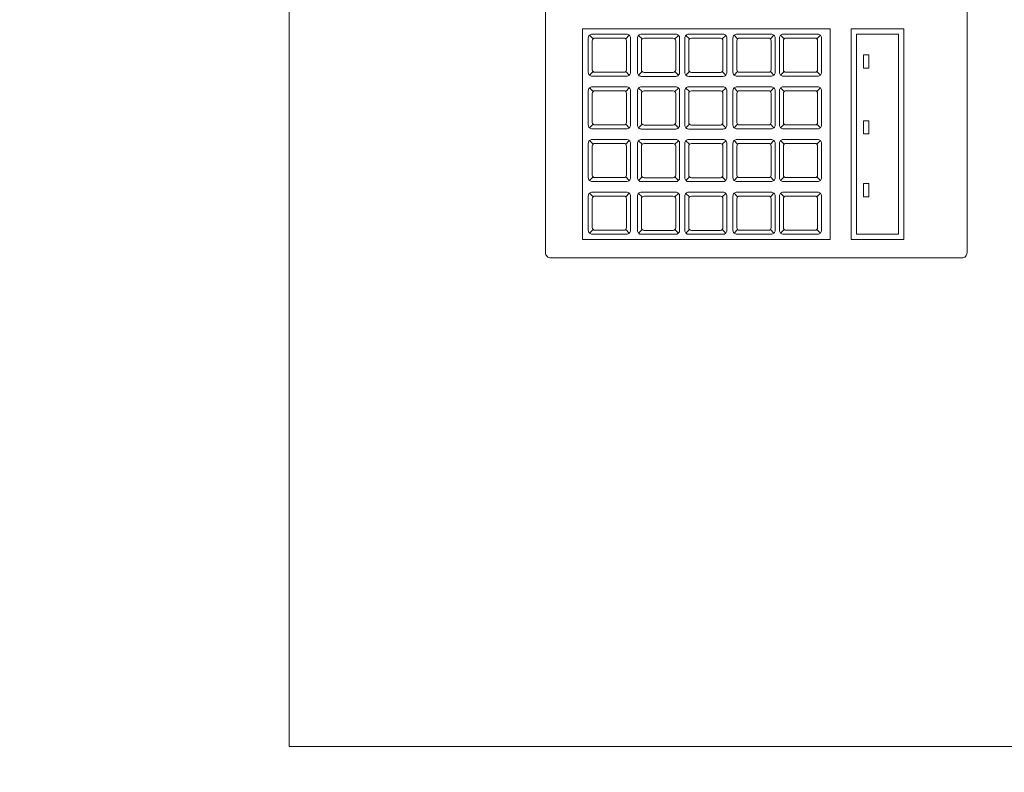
# Model space of a CAD drawing. Header units: millimetres. Extents: x 26866 to 1024070, y -428191 to 408885.
# Tile 218 of 248: x 213848 to 214222, y 389583 to 389868. Entities that reach past the tile are written whole.
import ezdxf

# ---------------------------------------------------------------- set-up
doc = ezdxf.new("R2010")
doc.units = ezdxf.units.MM
doc.header["$LTSCALE"] = 2
doc.layers.add('0_OPIS', color=7, linetype='Continuous', lineweight=13)
doc.layers.add('3DPLAN_A_TABELKA POMIESZCZEŃ', color=7, linetype='Continuous', lineweight=0)
doc.layers.add('3DPLAN_A_KRESKOWANIE 1', color=253, linetype='Continuous')
doc.layers.add('3DPLAN_A_OPIS', color=8, linetype='Continuous')
doc.layers.add('FURNITURE ZD 1 500', color=7, linetype='Continuous', lineweight=13, true_color=0x9fa8a5)
doc.styles.add('ARIAL', font='arial.ttf')

# ---------------------------------------------------------------- blocks, each defined once
blk = doc.blocks.new('kondygnacja -1')
at = {"layer": '3DPLAN_A_KRESKOWANIE 1'}
h = blk.add_hatch(dxfattribs=at)
h.set_pattern_fill('ANSI31', color=256, scale=7.5, style=0)
h.set_pattern_definition([(45, (23044.838, -26883.88), (-16.83798, 16.83798), [])])
h.paths.add_polyline_path([(31677.485, -24430.84), (30214.868, -24430.84), (30214.868, -24470.84), (30429.606, -24470.84), (30429.606, -24477.84), (30447.606, -24477.84), (30447.606, -24818.84), (30476.606, -24818.84), (30476.606, -24470.84), (31012.606, -24470.84), (31012.606, -24478.84), (31079.606, -24478.84), (31079.606, -24470.84), (31638.606, -24470.84), (31638.606, -25036.84), (31079.606, -25036.84), (31079.606, -25028.84), (31012.606, -25028.84), (31012.606, -25036.84), (30611.38, -25036.84), (30611.38, -25072.84), (31023.606, -25072.84), (31034.606, -25082.84), (31034.606, -25330.84), (31023.606, -25340.84), (30831.396, -25340.84, -0.038531), (30832.58, -25356.183), (30832.58, -25371.84), (31079.606, -25371.84), (31079.606, -25072.84), (31638.606, -25072.84), (31638.606, -25943.84), (30832.58, -25943.84), (30832.58, -26009.84), (31677.485, -26009.84)])
h.paths.add_polyline_path([(30682.606, -26009.84), (30832.58, -26009.84), (30832.58, -25943.84), (30760.606, -25943.84), (30760.606, -25454.668), (30735.606, -25464.584), (30735.606, -25943.84), (30682.606, -25943.84)])
h.paths.add_polyline_path([(30679.606, -25371.84), (30735.606, -25371.84), (30735.606, -25464.584), (30760.606, -25454.668), (30760.606, -25371.84), (30832.58, -25371.84), (30832.58, -25356.183, 0.038531), (30831.396, -25340.84), (30679.606, -25340.84)])
h.paths.add_polyline_path([(30355.83, -25371.84), (30425.606, -25371.84), (30425.606, -25379.84), (30463.606, -25379.84), (30463.606, -25424.739), (30471.606, -25424.739), (30471.606, -25395.84), (30533.606, -25395.84), (30533.606, -25371.84), (30576.606, -25371.84), (30576.606, -25341.84), (30472.606, -25341.84), (30472.606, -25326.84), (30427.606, -25326.84), (30427.606, -25341.84), (30355.83, -25341.84)])
h.paths.add_polyline_path([(30456.606, -25936.84), (30425.606, -25936.84), (30425.606, -25945.84), (30380.606, -25945.84), (30380.606, -26009.84), (30512.606, -26009.84), (30512.606, -25943.84), (30466.606, -25943.84), (30466.606, -25712.84), (30456.606, -25712.84)])
h.paths.add_polyline_path([(28888.606, -25941.84), (28888.606, -26009.84), (29013.606, -26009.84), (29013.606, -25941.84)])
h.paths.add_polyline_path([(28591.166, -26009.84), (28591.166, -25944.84), (28547.606, -25944.84), (28547.606, -26009.84)])
h.paths.add_polyline_path([(28624.606, -25870.534), (28654.797, -25870.534), (28654.797, -25924.534), (28624.606, -25924.534), (28624.606, -25944.84), (28591.166, -25944.84), (28591.166, -26009.84), (28713.606, -26009.84), (28713.606, -25941.84), (28672.606, -25941.84), (28672.606, -25932.84), (28657.606, -25932.84), (28657.606, -25716.84), (28624.606, -25716.84)])
h.paths.add_polyline_path([(28372.606, -25944.84), (28328.606, -25944.84), (28328.606, -25907.84), (28282.606, -25907.84), (28282.606, -25944.84), (28248.606, -25944.84), (28248.606, -26009.84), (28372.606, -26009.84)])
h.paths.add_polyline_path([(28092.606, -25563.84), (28054.606, -25563.84), (28054.606, -25383.84), (28067.602, -25383.84), (28067.606, -25375.84), (28340.606, -25375.84), (28340.606, -25341.84), (28070.606, -25341.84), (28070.606, -25332.84), (28030.606, -25332.84), (28030.606, -25395.598), (28048.707, -25395.598), (28048.707, -25449.598), (28030.606, -25449.598), (28030.606, -26009.84), (28073.606, -26009.84), (28073.606, -25944.84), (28054.606, -25944.84), (28054.606, -25668.84), (28092.606, -25668.84)])
h.paths.add_polyline_path([(27949.606, -25495.746), (27949.606, -25507.746), (27983.295, -25507.746), (27983.295, -25521.746), (27949.606, -25521.746), (27949.606, -25531.84), (27999.606, -25531.84), (27999.606, -25934.84), (27982.606, -25934.84), (27982.606, -25942.84), (27947.606, -25942.84), (27947.606, -26009.84), (28026.624, -26009.84), (28026.624, -25449.598), (27999.606, -25449.598), (27999.606, -25463.84), (27949.606, -25463.84), (27949.606, -25481.746), (27983.295, -25481.746), (27983.295, -25495.746)])
h.paths.add_polyline_path([(27982.606, -25361.84), (27952.606, -25361.84), (27952.606, -25332.84), (28026.624, -25332.84), (28026.624, -25395.598), (27999.606, -25395.598), (27999.606, -25377.84), (27982.606, -25377.84)])
h.paths.add_polyline_path([(26818.606, -25892.84), (26781.485, -25892.84), (26781.485, -26009.84), (26894.541, -26009.84), (26894.541, -25942.84), (26830.606, -25942.84), (26830.606, -25930.84), (26818.606, -25930.84)])
h.paths.add_polyline_path([(26894.541, -26009.84), (27115.936, -26009.84), (27115.936, -25942.84), (26894.541, -25942.84)])
h.paths.add_polyline_path([(27115.936, -25942.84), (27115.936, -26009.84), (27466.606, -26009.84), (27466.606, -25942.84), (27427.606, -25942.84), (27427.606, -25933.84), (27384.606, -25933.84), (27384.606, -25942.84)])
h.paths.add_polyline_path([(27641.606, -25942.84), (27641.606, -26009.84), (27802.606, -26009.84), (27802.606, -25942.84)])
h.paths.add_polyline_path([(30621.105, -25040.467), (30688.374, -25040.467), (30688.374, -25072.867), (30621.105, -25072.867)], flags=24)
at = {"layer": 'FURNITURE ZD 1 500', "lineweight": 0}
for p, q in [((30406.557, -25813.885), (30406.422, -25813.749)), ((30407.835, -25813.703), (30406.526, -25813.703)), ((30407.799, -25813.885), (30407.934, -25813.749)), ((30408.424, -25813.887), (30408.289, -25813.752)), ((30409.702, -25813.705), (30408.393, -25813.705)), ((30409.665, -25813.887), (30409.801, -25813.752)), ((30410.219, -25813.887), (30410.084, -25813.752)), ((30411.497, -25813.705), (30410.188, -25813.705)), ((30411.461, -25813.887), (30411.596, -25813.752)), ((30412.047, -25813.885), (30411.912, -25813.749)), ((30413.288, -25813.885), (30413.424, -25813.749)), ((30413.812, -25813.885), (30413.677, -25813.749)), ((30415.054, -25813.885), (30415.189, -25813.749)), ((30406.557, -25815.126), (30406.422, -25815.262)), ((30407.799, -25815.126), (30407.934, -25815.262)), ((30408.424, -25815.129), (30408.289, -25815.264)), ((30409.665, -25815.129), (30409.801, -25815.264)), ((30410.219, -25815.129), (30410.084, -25815.264)), ((30411.461, -25815.129), (30411.596, -25815.264)), ((30412.047, -25815.126), (30411.912, -25815.262)), ((30413.288, -25815.126), (30413.424, -25815.262)), ((30413.812, -25815.126), (30413.677, -25815.262)), ((30415.054, -25815.126), (30415.189, -25815.262)), ((30406.557, -25815.885), (30406.422, -25815.749)), ((30407.835, -25815.703), (30406.526, -25815.703)), ((30407.799, -25815.885), (30407.934, -25815.749)), ((30408.424, -25815.887), (30408.289, -25815.752)), ((30409.702, -25815.705), (30408.393, -25815.705)), ((30409.665, -25815.887), (30409.801, -25815.752)), ((30410.219, -25815.887), (30410.084, -25815.752)), ((30411.497, -25815.705), (30410.188, -25815.705)), ((30411.461, -25815.887), (30411.596, -25815.752)), ((30412.047, -25815.885), (30411.912, -25815.749)), ((30413.288, -25815.885), (30413.424, -25815.749)), ((30413.812, -25815.885), (30413.677, -25815.749)), ((30415.054, -25815.885), (30415.189, -25815.749)), ((30406.557, -25817.126), (30406.422, -25817.262)), ((30407.799, -25817.126), (30407.934, -25817.262)), ((30408.424, -25817.129), (30408.289, -25817.264)), ((30409.665, -25817.129), (30409.801, -25817.264)), ((30410.219, -25817.129), (30410.084, -25817.264)), ((30411.461, -25817.129), (30411.596, -25817.264)), ((30412.047, -25817.126), (30411.912, -25817.262)), ((30413.288, -25817.126), (30413.424, -25817.262)), ((30413.812, -25817.126), (30413.677, -25817.262)), ((30415.054, -25817.126), (30415.189, -25817.262)), ((30406.557, -25817.885), (30406.422, -25817.749)), ((30407.835, -25817.703), (30406.526, -25817.703)), ((30407.799, -25817.885), (30407.934, -25817.749)), ((30408.424, -25817.887), (30408.289, -25817.752)), ((30409.702, -25817.705), (30408.393, -25817.705)), ((30409.665, -25817.887), (30409.801, -25817.752)), ((30410.219, -25817.887), (30410.084, -25817.752)), ((30411.497, -25817.705), (30410.188, -25817.705)), ((30411.461, -25817.887), (30411.596, -25817.752)), ((30412.047, -25817.885), (30411.912, -25817.749)), ((30413.288, -25817.885), (30413.424, -25817.749)), ((30413.812, -25817.885), (30413.677, -25817.749)), ((30415.054, -25817.885), (30415.189, -25817.749)), ((30406.557, -25819.126), (30406.422, -25819.262)), ((30407.799, -25819.126), (30407.934, -25819.262)), ((30408.424, -25819.129), (30408.289, -25819.264)), ((30409.665, -25819.129), (30409.801, -25819.264)), ((30410.219, -25819.129), (30410.084, -25819.264)), ((30411.461, -25819.129), (30411.596, -25819.264)), ((30412.047, -25819.126), (30411.912, -25819.262)), ((30413.288, -25819.126), (30413.424, -25819.262)), ((30413.812, -25819.126), (30413.677, -25819.262)), ((30415.054, -25819.126), (30415.189, -25819.262)), ((30406.557, -25819.885), (30406.422, -25819.749)), ((30407.835, -25819.703), (30406.526, -25819.703)), ((30407.799, -25819.885), (30407.934, -25819.749)), ((30408.424, -25819.887), (30408.289, -25819.752)), ((30409.702, -25819.705), (30408.393, -25819.705)), ((30409.665, -25819.887), (30409.801, -25819.752)), ((30410.219, -25819.887), (30410.084, -25819.752)), ((30411.497, -25819.705), (30410.188, -25819.705)), ((30411.461, -25819.887), (30411.596, -25819.752)), ((30412.047, -25819.885), (30411.912, -25819.749)), ((30413.288, -25819.885), (30413.424, -25819.749)), ((30413.812, -25819.885), (30413.677, -25819.749)), ((30415.054, -25819.885), (30415.189, -25819.749)), ((30406.557, -25821.126), (30406.422, -25821.262)), ((30407.799, -25821.126), (30407.934, -25821.262)), ((30408.424, -25821.129), (30408.289, -25821.264)), ((30409.665, -25821.129), (30409.801, -25821.264)), ((30410.219, -25821.129), (30410.084, -25821.264)), ((30411.461, -25821.129), (30411.596, -25821.264)), ((30412.047, -25821.126), (30411.912, -25821.262)), ((30413.288, -25821.126), (30413.424, -25821.262)), ((30413.812, -25821.126), (30413.677, -25821.262)), ((30415.054, -25821.126), (30415.189, -25821.262))]:
    blk.add_line(p, q, dxfattribs=at)
for points in [[(30455.021, -25720.281), (30455.021, -25840.761), (30395.021, -25840.761), (30395.021, -25720.281)], [(30406.163, -25821.505), (30406.163, -25813.505), (30415.554, -25813.505), (30415.554, -25821.505)], [(30418.354, -25813.505), (30418.354, -25821.505), (30416.354, -25821.505), (30416.354, -25813.505)], [(30418.154, -25813.705), (30418.154, -25821.305), (30416.554, -25821.305), (30416.554, -25813.705)], [(30417.021, -25814.492), (30416.821, -25814.492), (30416.821, -25814.992), (30417.021, -25814.992)], [(30417.021, -25816.994), (30416.821, -25816.994), (30416.821, -25817.494), (30417.021, -25817.494)], [(30417.021, -25819.383), (30416.821, -25819.383), (30416.821, -25819.883), (30417.021, -25819.883)]]:
    blk.add_lwpolyline(points, close=True, dxfattribs=at)
for points in [[(30420.554, -25776.205), (30404.954, -25776.205, 0.414214), (30404.754, -25776.405), (30404.754, -25822.005, 0.414214), (30404.954, -25822.205), (30420.554, -25822.205, 0.414214), (30420.754, -25822.005), (30420.754, -25776.405, 0.414214)], [(30407.828, -25815.305, 0.414214), (30407.978, -25815.155), (30407.978, -25813.855, 0.414214), (30407.828, -25813.705), (30406.528, -25813.705, 0.414214), (30406.378, -25813.855), (30406.378, -25815.155, 0.414214), (30406.528, -25815.305)], [(30407.828, -25815.055), (30407.828, -25813.955, 0.414214), (30407.728, -25813.855), (30406.628, -25813.855, 0.414214), (30406.528, -25813.955), (30406.528, -25815.055, 0.414214), (30406.628, -25815.155), (30407.728, -25815.155, 0.414214)], [(30409.695, -25815.308, 0.414214), (30409.845, -25815.158), (30409.845, -25813.858, 0.414214), (30409.695, -25813.708), (30408.395, -25813.708, 0.414214), (30408.245, -25813.858), (30408.245, -25815.158, 0.414214), (30408.395, -25815.308)], [(30409.695, -25815.058), (30409.695, -25813.958, 0.414214), (30409.595, -25813.858), (30408.495, -25813.858, 0.414214), (30408.395, -25813.958), (30408.395, -25815.058, 0.414214), (30408.495, -25815.158), (30409.595, -25815.158, 0.414214)], [(30411.49, -25815.308, 0.414214), (30411.64, -25815.158), (30411.64, -25813.858, 0.414214), (30411.49, -25813.708), (30410.19, -25813.708, 0.414214), (30410.04, -25813.858), (30410.04, -25815.158, 0.414214), (30410.19, -25815.308)], [(30411.49, -25815.058), (30411.49, -25813.958, 0.414214), (30411.39, -25813.858), (30410.29, -25813.858, 0.414214), (30410.19, -25813.958), (30410.19, -25815.058, 0.414214), (30410.29, -25815.158), (30411.39, -25815.158, 0.414214)], [(30413.318, -25815.305, 0.414214), (30413.468, -25815.155), (30413.468, -25813.855, 0.414214), (30413.318, -25813.705), (30412.018, -25813.705, 0.414214), (30411.868, -25813.855), (30411.868, -25815.155, 0.414214), (30412.018, -25815.305)], [(30413.318, -25815.055), (30413.318, -25813.955, 0.414214), (30413.218, -25813.855), (30412.118, -25813.855, 0.414214), (30412.018, -25813.955), (30412.018, -25815.055, 0.414214), (30412.118, -25815.155), (30413.218, -25815.155, 0.414214)], [(30415.083, -25815.305, 0.414214), (30415.233, -25815.155), (30415.233, -25813.855, 0.414214), (30415.083, -25813.705), (30413.783, -25813.705, 0.414214), (30413.633, -25813.855), (30413.633, -25815.155, 0.414214), (30413.783, -25815.305)], [(30415.083, -25815.055), (30415.083, -25813.955, 0.414214), (30414.983, -25813.855), (30413.883, -25813.855, 0.414214), (30413.783, -25813.955), (30413.783, -25815.055, 0.414214), (30413.883, -25815.155), (30414.983, -25815.155, 0.414214)], [(30407.828, -25817.305, 0.414214), (30407.978, -25817.155), (30407.978, -25815.855, 0.414214), (30407.828, -25815.705), (30406.528, -25815.705, 0.414214), (30406.378, -25815.855), (30406.378, -25817.155, 0.414214), (30406.528, -25817.305)], [(30409.695, -25817.308, 0.414214), (30409.845, -25817.158), (30409.845, -25815.858, 0.414214), (30409.695, -25815.708), (30408.395, -25815.708, 0.414214), (30408.245, -25815.858), (30408.245, -25817.158, 0.414214), (30408.395, -25817.308)], [(30411.49, -25817.308, 0.414214), (30411.64, -25817.158), (30411.64, -25815.858, 0.414214), (30411.49, -25815.708), (30410.19, -25815.708, 0.414214), (30410.04, -25815.858), (30410.04, -25817.158, 0.414214), (30410.19, -25817.308)], [(30413.318, -25817.305, 0.414214), (30413.468, -25817.155), (30413.468, -25815.855, 0.414214), (30413.318, -25815.705), (30412.018, -25815.705, 0.414214), (30411.868, -25815.855), (30411.868, -25817.155, 0.414214), (30412.018, -25817.305)], [(30415.083, -25817.305, 0.414214), (30415.233, -25817.155), (30415.233, -25815.855, 0.414214), (30415.083, -25815.705), (30413.783, -25815.705, 0.414214), (30413.633, -25815.855), (30413.633, -25817.155, 0.414214), (30413.783, -25817.305)], [(30407.828, -25817.055), (30407.828, -25815.955, 0.414214), (30407.728, -25815.855), (30406.628, -25815.855, 0.414214), (30406.528, -25815.955), (30406.528, -25817.055, 0.414214), (30406.628, -25817.155), (30407.728, -25817.155, 0.414214)], [(30409.695, -25817.058), (30409.695, -25815.958, 0.414214), (30409.595, -25815.858), (30408.495, -25815.858, 0.414214), (30408.395, -25815.958), (30408.395, -25817.058, 0.414214), (30408.495, -25817.158), (30409.595, -25817.158, 0.414214)], [(30411.49, -25817.058), (30411.49, -25815.958, 0.414214), (30411.39, -25815.858), (30410.29, -25815.858, 0.414214), (30410.19, -25815.958), (30410.19, -25817.058, 0.414214), (30410.29, -25817.158), (30411.39, -25817.158, 0.414214)], [(30413.318, -25817.055), (30413.318, -25815.955, 0.414214), (30413.218, -25815.855), (30412.118, -25815.855, 0.414214), (30412.018, -25815.955), (30412.018, -25817.055, 0.414214), (30412.118, -25817.155), (30413.218, -25817.155, 0.414214)], [(30415.083, -25817.055), (30415.083, -25815.955, 0.414214), (30414.983, -25815.855), (30413.883, -25815.855, 0.414214), (30413.783, -25815.955), (30413.783, -25817.055, 0.414214), (30413.883, -25817.155), (30414.983, -25817.155, 0.414214)], [(30407.828, -25819.305, 0.414214), (30407.978, -25819.155), (30407.978, -25817.855, 0.414214), (30407.828, -25817.705), (30406.528, -25817.705, 0.414214), (30406.378, -25817.855), (30406.378, -25819.155, 0.414214), (30406.528, -25819.305)], [(30407.828, -25819.055), (30407.828, -25817.955, 0.414214), (30407.728, -25817.855), (30406.628, -25817.855, 0.414214), (30406.528, -25817.955), (30406.528, -25819.055, 0.414214), (30406.628, -25819.155), (30407.728, -25819.155, 0.414214)], [(30409.695, -25819.308, 0.414214), (30409.845, -25819.158), (30409.845, -25817.858, 0.414214), (30409.695, -25817.708), (30408.395, -25817.708, 0.414214), (30408.245, -25817.858), (30408.245, -25819.158, 0.414214), (30408.395, -25819.308)], [(30409.695, -25819.058), (30409.695, -25817.958, 0.414214), (30409.595, -25817.858), (30408.495, -25817.858, 0.414214), (30408.395, -25817.958), (30408.395, -25819.058, 0.414214), (30408.495, -25819.158), (30409.595, -25819.158, 0.414214)], [(30411.49, -25819.308, 0.414214), (30411.64, -25819.158), (30411.64, -25817.858, 0.414214), (30411.49, -25817.708), (30410.19, -25817.708, 0.414214), (30410.04, -25817.858), (30410.04, -25819.158, 0.414214), (30410.19, -25819.308)], [(30411.49, -25819.058), (30411.49, -25817.958, 0.414214), (30411.39, -25817.858), (30410.29, -25817.858, 0.414214), (30410.19, -25817.958), (30410.19, -25819.058, 0.414214), (30410.29, -25819.158), (30411.39, -25819.158, 0.414214)], [(30413.318, -25819.305, 0.414214), (30413.468, -25819.155), (30413.468, -25817.855, 0.414214), (30413.318, -25817.705), (30412.018, -25817.705, 0.414214), (30411.868, -25817.855), (30411.868, -25819.155, 0.414214), (30412.018, -25819.305)], [(30413.318, -25819.055), (30413.318, -25817.955, 0.414214), (30413.218, -25817.855), (30412.118, -25817.855, 0.414214), (30412.018, -25817.955), (30412.018, -25819.055, 0.414214), (30412.118, -25819.155), (30413.218, -25819.155, 0.414214)], [(30415.083, -25819.305, 0.414214), (30415.233, -25819.155), (30415.233, -25817.855, 0.414214), (30415.083, -25817.705), (30413.783, -25817.705, 0.414214), (30413.633, -25817.855), (30413.633, -25819.155, 0.414214), (30413.783, -25819.305)], [(30415.083, -25819.055), (30415.083, -25817.955, 0.414214), (30414.983, -25817.855), (30413.883, -25817.855, 0.414214), (30413.783, -25817.955), (30413.783, -25819.055, 0.414214), (30413.883, -25819.155), (30414.983, -25819.155, 0.414214)], [(30407.828, -25821.305, 0.414214), (30407.978, -25821.155), (30407.978, -25819.855, 0.414214), (30407.828, -25819.705), (30406.528, -25819.705, 0.414214), (30406.378, -25819.855), (30406.378, -25821.155, 0.414214), (30406.528, -25821.305)], [(30407.828, -25821.055), (30407.828, -25819.955, 0.414214), (30407.728, -25819.855), (30406.628, -25819.855, 0.414214), (30406.528, -25819.955), (30406.528, -25821.055, 0.414214), (30406.628, -25821.155), (30407.728, -25821.155, 0.414214)], [(30409.695, -25821.308, 0.414214), (30409.845, -25821.158), (30409.845, -25819.858, 0.414214), (30409.695, -25819.708), (30408.395, -25819.708, 0.414214), (30408.245, -25819.858), (30408.245, -25821.158, 0.414214), (30408.395, -25821.308)], [(30409.695, -25821.058), (30409.695, -25819.958, 0.414214), (30409.595, -25819.858), (30408.495, -25819.858, 0.414214), (30408.395, -25819.958), (30408.395, -25821.058, 0.414214), (30408.495, -25821.158), (30409.595, -25821.158, 0.414214)], [(30411.49, -25821.308, 0.414214), (30411.64, -25821.158), (30411.64, -25819.858, 0.414214), (30411.49, -25819.708), (30410.19, -25819.708, 0.414214), (30410.04, -25819.858), (30410.04, -25821.158, 0.414214), (30410.19, -25821.308)], [(30411.49, -25821.058), (30411.49, -25819.958, 0.414214), (30411.39, -25819.858), (30410.29, -25819.858, 0.414214), (30410.19, -25819.958), (30410.19, -25821.058, 0.414214), (30410.29, -25821.158), (30411.39, -25821.158, 0.414214)], [(30413.318, -25821.305, 0.414214), (30413.468, -25821.155), (30413.468, -25819.855, 0.414214), (30413.318, -25819.705), (30412.018, -25819.705, 0.414214), (30411.868, -25819.855), (30411.868, -25821.155, 0.414214), (30412.018, -25821.305)], [(30413.318, -25821.055), (30413.318, -25819.955, 0.414214), (30413.218, -25819.855), (30412.118, -25819.855, 0.414214), (30412.018, -25819.955), (30412.018, -25821.055, 0.414214), (30412.118, -25821.155), (30413.218, -25821.155, 0.414214)], [(30415.083, -25821.305, 0.414214), (30415.233, -25821.155), (30415.233, -25819.855, 0.414214), (30415.083, -25819.705), (30413.783, -25819.705, 0.414214), (30413.633, -25819.855), (30413.633, -25821.155, 0.414214), (30413.783, -25821.305)], [(30415.083, -25821.055), (30415.083, -25819.955, 0.414214), (30414.983, -25819.855), (30413.883, -25819.855, 0.414214), (30413.783, -25819.955), (30413.783, -25821.055, 0.414214), (30413.883, -25821.155), (30414.983, -25821.155, 0.414214)]]:
    blk.add_lwpolyline(points, format="xyb", close=True, dxfattribs=at)
at = {"layer": '3DPLAN_A_OPIS', "color": 1, "lineweight": 30, "style": 'ARIAL'}
for tag, p in [('PRZESUNIĘCIE_WEJŚCIA', (27655.165, -24535.333)), ('WYŁĄCZONE', (27007.179, -24723.982)), ('Z_OPRACOWANIA', (26996.84, -24746.417)), ('WYŁĄCZONE', (30803.053, -24760.867)), ('Z_OPRACOWANIA', (30792.713, -24783.301)), ('WYŁĄCZONE', (28894.898, -24826.593)), ('Z_OPRACOWANIA', (28884.559, -24849.027)), ('POWIĘKSZENIE_WEJŚCIA', (28313.679, -25144.412)), ('POWIĘKSZENIE_WEJŚCIA', (29600.622, -25191.363)), ('POWIĘKSZENIE_WEJŚCIA', (28011.449, -25235.417)), ('WYŁĄCZONE', (29754.423, -25678.169)), ('Z_OPRACOWANIA', (29744.084, -25700.603)), ('WYJŚCIE_EWAKUACYJNE', (27763.791, -26106.068))]:
    blk.add_attdef(tag, p, '', height=12, dxfattribs=at)
at = {"layer": '3DPLAN_A_OPIS', "color": 0, "lineweight": 30, "style": 'ARIAL'}
for tag, p in [('UGUL_1', (29350.296, -24586.012)), ('UGUL_2', (29622.921, -24586.012)), ('UGUL_3', (29833.15, -24586.012))]:
    blk.add_attdef(tag, p, '', height=12, dxfattribs=at)
at = {"layer": '3DPLAN_A_TABELKA POMIESZCZEŃ', "ltscale": 0.5, "style": 'ARIAL'}
for tag, p in [('KURTYNA', (27861.913, -26064.849)), ('POWIETRZNA', (27861.913, -26084.562))]:
    blk.add_attdef(tag, p, '', height=12, dxfattribs=at)

msp = doc.modelspace()

# ---------------------------------------------------------------- block references
at = {"layer": '0_OPIS', "xscale": 10, "yscale": 10, "zscale": 10}
msp.add_blockref('kondygnacja -1', (-90000, 648000), dxfattribs=at)

doc.saveas('drawing.dxf')
